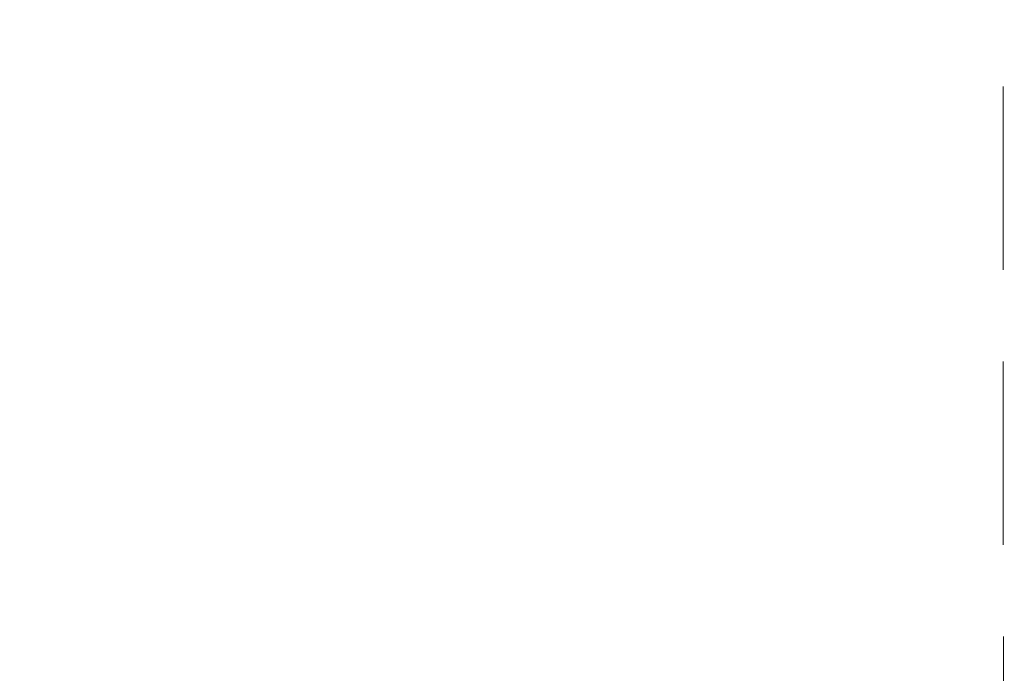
# Model space of a CAD drawing. Header units: metres. Extents: x -3716 to 31, y -1854 to 706.
# Tile 171 of 207: x -568 to -232, y -574 to -351. Entities that reach past the tile are written whole.
import ezdxf

# ---------------------------------------------------------------- set-up
doc = ezdxf.new("R2010")
doc.units = ezdxf.units.M
doc.header["$LTSCALE"] = 1.25
doc.linetypes.add('Linienart-Gestrichelt mit Abstand', pattern=[6, 4, -2])
doc.layers.add('Keine', color=7, linetype='Continuous', lineweight=9)
doc.layers.add('Keine-1', color=7, linetype='Continuous', lineweight=15)

# ---------------------------------------------------------------- blocks, each defined once
blk = doc.blocks.new('_Feinplanum 2D (2D)')
at = {"layer": 'Keine-1', "color": 1, "linetype": 'Linienart-Gestrichelt mit Abstand', "lineweight": 9, "true_color": 0xff0000, "flags": 128}
blk.add_lwpolyline([(6.04, -134.709), (4.108, -139.373), (2.43, -143.27), (0.229, -148.189), (-1.944, -152.85), (-2.57, -154.16), (-4.367, -157.84, -0.121867), (-4.988, -158.573), (-24.208, -172.456, 0.234343), (-30.814, -181.881), (-30.814, -181.881, -0.138275), (-50.042, -181.321), (-50.042, -181.321), (-63.534, -176.937), (-98.528, -165.507), (-148.424, -149.297), (-209.682, -128.621), (-249.498, -116.741), (-271.856, -111.08), (-272.634, -110.302), (-272.634, -44.203), (-268.399, 0.151), (-267.466, 0.15), (-197.755, 0.15), (5.976, 0.15), (6.006, -63.16)], format="xyb", close=True, dxfattribs=at)

msp = doc.modelspace()

# ---------------------------------------------------------------- block references
at = {"layer": 'Keine', "color": 1, "xscale": 12.5, "yscale": 12.5, "zscale": 12.5}
msp.add_blockref('_Feinplanum 2D (2D)', (-307.66, 432.49), dxfattribs=at)

doc.saveas('drawing.dxf')
